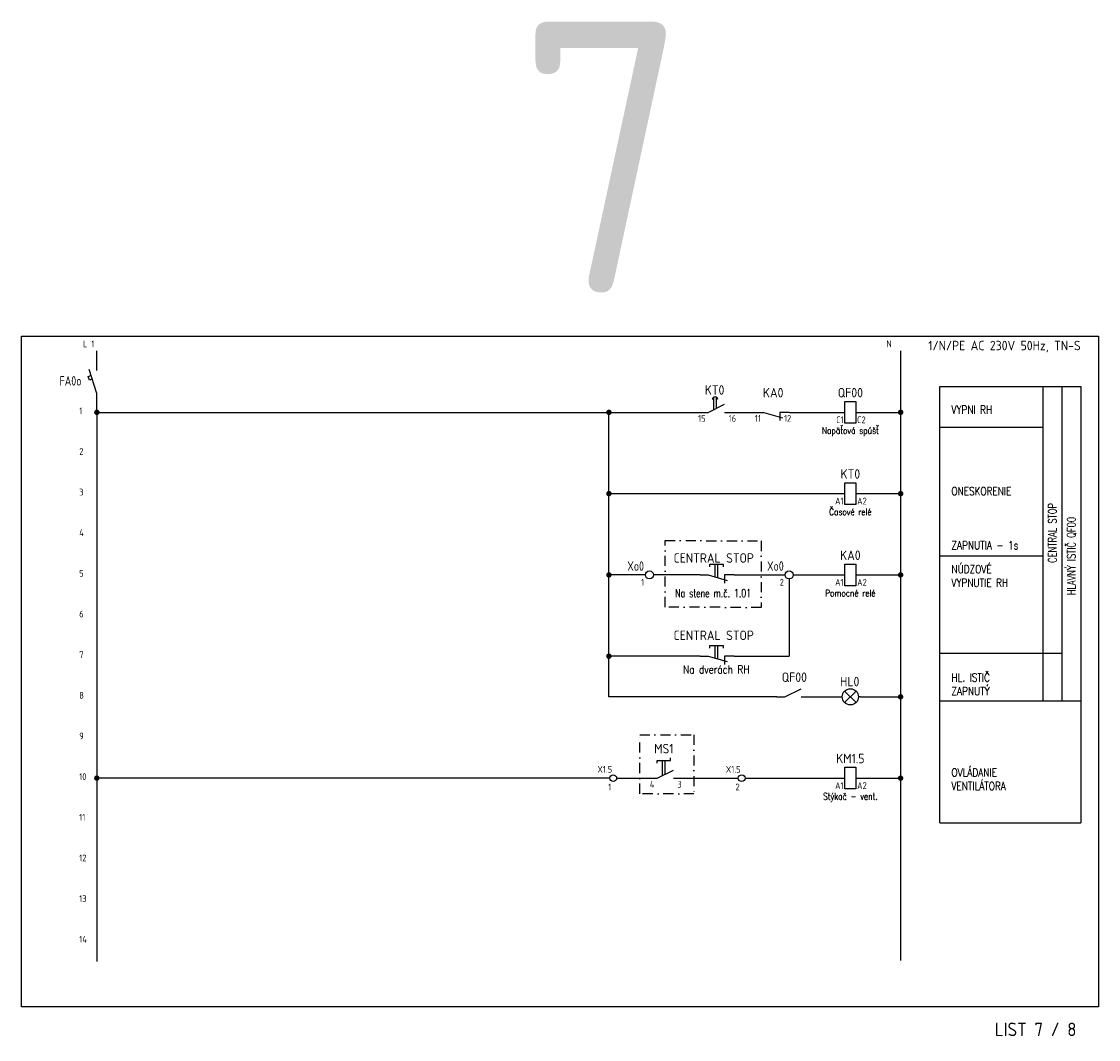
# Model space of a CAD drawing. Extents: x -1985 to 1512, y -2751 to -390.
# Tile 6 of 7: x 697 to 1094, y -768 to -392. Entities that reach past the tile are written whole.
import ezdxf
from ezdxf.enums import TextEntityAlignment as Align

# ---------------------------------------------------------------- set-up
doc = ezdxf.new("R2010")
doc.units = 0
doc.header["$MEASUREMENT"] = 0
doc.linetypes.add('DASHDOT2', pattern=[0.5, 0.25, -0.125, 0, -0.125])
doc.layers.get('0').update_dxf_attribs({"linetype": 'CONTINUOUS'})
doc.layers.get('Defpoints').update_dxf_attribs({"linetype": 'CONTINUOUS'})
for name, color, linetype in [('02', 7, 'CONTINUOUS'), ('03-OSPO', 7, 'CONTINUOUS'), ('04', 7, 'CONTINUOUS'), ('_EL', 7, 'CONTINUOUS'), ('el', 7, 'CONTINUOUS')]:
    doc.layers.add(name, color=color, linetype=linetype)
doc.layers.add('E_L1', color=7, linetype='CONTINUOUS', lineweight=25)
doc.layers.add('view', color=1, linetype='CONTINUOUS', plot=False)
doc.styles.add('arial', font='arial.ttf')
doc.styles.add('AS', font='isocp3.shx')
doc.styles.add('I0', font='isocp3.shx')
doc.styles.add('I08', font='isocp3.shx', dxfattribs={"width": 0.85})
doc.styles.add('I085', font='isocp3.shx', dxfattribs={"width": 0.85})
doc.styles.add('ISO', font='isocp3.shx')
doc.styles.add('ISOCP3', font='isocp3.shx')
doc.styles.add('STYLE2', font='romans.shx', dxfattribs={"oblique": 10, "height": 2})

# ---------------------------------------------------------------- blocks, each defined once
blk = doc.blocks.new('SUSTAVA')
at = {"color": 4, "style": 'ISOCP3'}
for tag, p in [('1.SUSTAVA', (-2.39, -1.49)), ('2.SUSTAVA', (-2.39, -6.07)), ('3.SUSTAVA', (-2.39, -10.65))]:
    blk.add_attdef(tag, text='', height=3.5, dxfattribs=at).set_placement(p, align=Align.TOP_RIGHT)
blk = doc.blocks.new('KA')
at = {"linetype": 'Continuous'}
for p, q in [((0.5, 4), (4.5, 4)), ((0.5, -4), (0.5, 4)), ((4.5, 4), (4.5, -4)), ((0, 0), (0.5, 0)), ((4.5, 0), (5, 0)), ((4.5, -4), (0.5, -4))]:
    blk.add_line(p, q, dxfattribs=at)
at = {"color": 1, "linetype": 'Continuous', "style": 'AS', "flags": 4}
blk.add_attdef('1', text='', height=3.5, dxfattribs=at).set_placement((2.5, 5.5), align=Align.CENTER)
at = {"linetype": 'Continuous', "style": 'AS', "flags": 4}
blk.add_attdef('2', text='', height=2.5, dxfattribs=at).set_placement((0, -4), align=Align.RIGHT)
blk.add_attdef('3', (5, -4), '', height=2.5, dxfattribs=at)
blk = doc.blocks.new('Rkon')
at = {"linetype": 'Continuous'}
for p, q in [((0, 0), (3, 0)), ((3, 0), (10, -2)), ((12.5, 0), (9, 0)), ((9, 0), (9, -3))]:
    blk.add_line(p, q, dxfattribs=at)
at = {"color": 1, "linetype": 'Continuous', "style": 'ISOCP3', "flags": 4}
blk.add_attdef('1', text='', height=3.5, dxfattribs=at).set_placement((6.5, 5.5), align=Align.CENTER)
at = {"linetype": 'Continuous', "style": 'ISOCP3', "flags": 4}
blk.add_attdef('2', text='', height=2.5, dxfattribs=at).set_placement((2, -3.5), align=Align.RIGHT)
blk.add_attdef('3', (10.5, -3.5), '', height=2.5, dxfattribs=at)
blk = doc.blocks.new('sbr-ps')
at = {"linetype": 'Continuous'}
for p, q in [((3.5, 3), (3.5, 4)), ((3.5, 4), (8.5, 4)), ((5.5, -0.71), (5.5, 4)), ((6.5, -1), (6.5, 4)), ((8.5, 4), (8.5, 3)), ((0, 0), (3, 0)), ((3, 0), (10, -2)), ((12.5, 0), (9, 0)), ((9, 0), (9, -3))]:
    blk.add_line(p, q, dxfattribs=at)
at = {"color": 1, "linetype": 'Continuous', "style": 'AS', "flags": 4}
blk.add_attdef('1', text='', height=3.5, dxfattribs=at).set_placement((5, 17), align=Align.CENTER)
at = {"color": 7, "linetype": 'Continuous', "style": 'AS', "flags": 4}
for tag, p in [('2', (5, 13)), ('3', (5, 9))]:
    blk.add_attdef(tag, text='', height=2.5, dxfattribs=at).set_placement(p, align=Align.CENTER)
blk = doc.blocks.new('Zkoz')
at = {"linetype": 'Continuous'}
for p, q in [((5, 1), (5, 5.5)), ((6, 1.5), (6, 5.5)), ((0, 0), (3, 0)), ((3, 0), (9, 3)), ((9, 0), (12.5, 0))]:
    blk.add_line(p, q, dxfattribs=at)
blk.add_arc((5.5, 4.7), 1, 0, 180, dxfattribs=at)
at = {"color": 1, "linetype": 'Continuous', "style": 'AS', "flags": 4}
blk.add_attdef('1', text='', height=3.5, dxfattribs=at).set_placement((9, 6.5), align=Align.CENTER)
at = {"linetype": 'Continuous', "style": 'AS', "flags": 4}
blk.add_attdef('2', text='', height=2.5, dxfattribs=at).set_placement((2, -3.5), align=Align.RIGHT)
blk.add_attdef('3', (10.5, -3.5), '', height=2.5, dxfattribs=at)
blk = doc.blocks.new('XPS')
at = {"linetype": 'Continuous'}
blk.add_circle((0, -1.5), 1.5, dxfattribs=at)
at = {"color": 1, "linetype": 'Continuous', "style": 'ISOCP3', "width": 0.85, "flags": 4}
blk.add_attdef('P1', text='', height=3.5, dxfattribs=at).set_placement((-2, 0), align=Align.RIGHT)
at = {"linetype": 'Continuous', "style": 'ISOCP3', "width": 0.85, "flags": 4}
blk.add_attdef('2', text='', height=2.5, dxfattribs=at).set_placement((-2, -5.5), align=Align.RIGHT)
at = {"linetype": 'Continuous', "style": 'ISOCP3', "width": 0.85, "flags": 1}
for tag, p in [('P2', (2, -5.5)), ('P6', (2, -9.67))]:
    blk.add_attdef(tag, p, '', height=2.5, dxfattribs=at)
blk = doc.blocks.new('ZKON')
at = {"linetype": 'Continuous'}
for p, q in [((0, 0), (3, 0)), ((3, 0), (9, 3)), ((9, 0), (12.5, 0))]:
    blk.add_line(p, q, dxfattribs=at)
at = {"color": 1, "linetype": 'Continuous', "style": 'I085', "width": 0.85, "flags": 4}
blk.add_attdef('1', text='', height=3.5, dxfattribs=at).set_placement((5.05, 5.5), align=Align.CENTER)
at = {"linetype": 'Continuous', "style": 'I08', "width": 0.8, "flags": 4}
blk.add_attdef('2', text='', height=2.5, dxfattribs=at).set_placement((2, -3.5), align=Align.RIGHT)
blk.add_attdef('3', (10.5, -3.5), '', height=2.5, dxfattribs=at)
blk = doc.blocks.new('Zsz')
at = {"linetype": 'Continuous'}
for p, q in [((0, 0), (0.75, 0)), ((5.87, -2.12), (1.63, 2.12)), ((1.63, -2.12), (5.87, 2.12)), ((7.5, 0), (6.75, 0))]:
    blk.add_line(p, q, dxfattribs=at)
blk.add_circle((3.75, 0), 3, dxfattribs=at)
at = {"color": 1, "linetype": 'Continuous', "style": 'ISO', "flags": 4}
blk.add_attdef('1', text='', height=3.5, dxfattribs=at).set_placement((3.5, 6), align=Align.CENTER)
at = {"linetype": 'Continuous', "style": 'ISO', "flags": 4}
blk.add_attdef('2', text='', height=2.5, dxfattribs=at).set_placement((0, -3.5), align=Align.RIGHT)
blk.add_attdef('3', (7.5, -3.5), '', height=2.5, dxfattribs=at)
blk = doc.blocks.new('X2')
at = {"linetype": 'Continuous'}
blk.add_circle((1.25, 0), 1.25, dxfattribs=at)
at = {"linetype": 'Continuous', "style": 'arial', "flags": 4}
for tag, p in [('1', (1.25, 2)), ('3', (0.5, -4.5))]:
    blk.add_attdef(tag, text='', height=2.5, dxfattribs=at).set_placement(p, align=Align.RIGHT)
blk.add_attdef('2', (2.5, 2), '', height=2.5, dxfattribs=at)
blk = doc.blocks.new('OOZK')
at = {"linetype": 'Continuous'}
for p, q in [((3, 5.5), (3, 6.5)), ((3, 6.5), (8, 6.5)), ((5, 1), (5, 6.5)), ((6, 1.5), (6, 6.5)), ((8, 6.5), (8, 7.5)), ((0, 0), (3, 0)), ((3, 0), (9, 3)), ((9, 0), (12.5, 0))]:
    blk.add_line(p, q, dxfattribs=at)
at = {"color": 1, "linetype": 'Continuous', "style": 'ISOCP3', "flags": 4}
blk.add_attdef('1', text='', height=3.5, dxfattribs=at).set_placement((5.5, 8), align=Align.CENTER)
at = {"linetype": 'Continuous', "style": 'ISOCP3', "flags": 4}
blk.add_attdef('2', text='', height=2.5, dxfattribs=at).set_placement((2, -3.5), align=Align.RIGHT)
blk.add_attdef('3', (10.5, -3.5), '', height=2.5, dxfattribs=at)

msp = doc.modelspace()

# ---------------------------------------------------------------- linework, layer by layer
for p, q in [((959.59, -536.39), (967.52, -536.39)), ((980.02, -536.39), (1000.02, -536.39)), ((913.4, -566.39), (1000.02, -566.39)), ((926.85, -596.38), (913.4, -596.39)), ((947.09, -596.39), (929.85, -596.38)), ((947.09, -596.39), (935.79, -596.39))]:
    msp.add_line(p, q)
at = {"layer": '04', "color": 7, "linetype": 'Continuous'}
for p, q in [((724.39, -520.99), (724.39, -513.64)), ((1021.07, -513.64), (1021.07, -596.39)), ((724.39, -529.39), (721.59, -520.64)), ((721.21, -523.13), (722.21, -522.81)), ((721.64, -524.46), (721.21, -523.13)), ((722.64, -524.14), (721.64, -524.46)), ((724.39, -536.39), (724.39, -529.39)), ((724.39, -536.39), (724.37, -739.02)), ((1021.07, -596.39), (1021.07, -738.63))]:
    msp.add_line(p, q, dxfattribs=at)
at = {"layer": '04', "color": 2, "linetype": 'Continuous'}
for p, q in [((1035.51, -526.88), (1087.56, -526.88)), ((1035.51, -687.82), (1035.51, -526.88)), ((1073.56, -526.88), (1073.56, -642.82)), ((1080.56, -526.88), (1080.56, -642.82)), ((1087.56, -526.88), (1087.56, -687.82)), ((1035.51, -541.88), (1073.56, -541.88)), ((1035.51, -589.29), (1073.56, -589.29)), ((1035.51, -625.32), (1080.56, -625.32)), ((1035.51, -642.82), (1087.56, -642.82)), ((1035.51, -687.82), (1087.56, -687.82))]:
    msp.add_line(p, q, dxfattribs=at)
at = {"layer": '04', "color": 3, "linetype": 'DASHDOT2', "ltscale": 15}
msp.add_lwpolyline([(924.78, -655.4), (944.8, -655.4), (944.8, -677.13), (924.78, -677.13)], close=True, dxfattribs=at)
at = {"layer": '_EL', "linetype": 'Continuous'}
for p, q in [((724.39, -536.39), (947.09, -536.39)), ((1005.02, -536.39), (1021.07, -536.39)), ((1005.02, -566.39), (1021.07, -566.39)), ((1005.02, -596.39), (1021.07, -596.39)), ((987.84, -641.38), (998.77, -641.38)), ((1006.27, -641.38), (1021.07, -641.38)), ((1005.02, -671.39), (1021.07, -671.39))]:
    msp.add_line(p, q, dxfattribs=at)
at = {"layer": '_EL', "color": 7, "linetype": 'Continuous', "const_width": 1}
for points in [[(723.89, -536.39, 1), (724.89, -536.39, 1)], [(912.9, -536.39, 1), (913.9, -536.39, 1)], [(1020.57, -536.39, 1), (1021.57, -536.39, 1)], [(912.9, -566.39, 1), (913.9, -566.39, 1)], [(1020.57, -566.39, 1), (1021.57, -566.39, 1)], [(912.91, -596.39, 1), (913.91, -596.39, 1)], [(1020.57, -596.39, 1), (1021.57, -596.39, 1)], [(912.9, -626.39, 1), (913.9, -626.39, 1)], [(1020.57, -641.38, 1), (1021.57, -641.38, 1)], [(723.88, -671.38, 1), (724.88, -671.38, 1)], [(1020.57, -671.39, 1), (1021.57, -671.39, 1)]]:
    msp.add_lwpolyline(points, format="xyb", close=True, dxfattribs=at)
at = {"layer": 'E_L1', "ltscale": 10}
for p, q in [((913.4, -641.38), (913.4, -536.39)), ((959.59, -596.39), (978.44, -596.39)), ((979.94, -597.88), (979.94, -626.39)), ((981.44, -596.39), (1000.02, -596.39)), ((947.09, -626.39), (913.4, -626.39)), ((959.59, -626.39), (979.94, -626.39)), ((975.34, -641.38), (913.4, -641.38)), ((913.75, -671.39), (724.38, -671.37)), ((916.25, -671.39), (928.18, -671.39)), ((940.68, -671.39), (961.16, -671.39)), ((963.66, -671.39), (1000.02, -671.39))]:
    msp.add_line(p, q, dxfattribs=at)
at = {"layer": 'el', "color": 3, "linetype": 'DASHDOT2', "ltscale": 15}
msp.add_lwpolyline([(934.13, -583.7), (969.64, -583.82), (969.64, -608.4), (934.13, -608.28)], close=True, dxfattribs=at)
at = {"layer": 'view', "color": 2}
for p, q in [((696.59, -508.34), (1094.09, -508.34)), ((696.59, -755.84), (696.59, -508.34)), ((1094.09, -508.34), (1094.09, -755.84)), ((1094.09, -755.84), (696.59, -755.84))]:
    msp.add_line(p, q, dxfattribs=at)

# ---------------------------------------------------------------- block references
ref = msp.add_blockref('Zkoz', (947.09, -536.39))
ref.add_attrib('1', 'KT0', dxfattribs={"color": 1, "linetype": 'Continuous', "height": 3.5, "style": 'AS'}).set_placement((952.4, -529.89), align=Align.CENTER)
ref.add_attrib('2', '15', dxfattribs={"linetype": 'Continuous', "height": 2.5, "style": 'AS'}).set_placement((949.09, -539.89), align=Align.RIGHT)
ref.add_attrib('3', '16', (957.59, -539.89), dxfattribs={"linetype": 'Continuous', "height": 2.5, "style": 'AS'})
ref = msp.add_blockref('Rkon', (967.52, -536.39))
ref.add_attrib('1', 'KA0', dxfattribs={"color": 1, "linetype": 'Continuous', "height": 3.5, "style": 'ISOCP3'}).set_placement((974.02, -530.89), align=Align.CENTER)
ref.add_attrib('2', '11', dxfattribs={"linetype": 'Continuous', "height": 2.5, "style": 'ISOCP3'}).set_placement((969.52, -539.89), align=Align.RIGHT)
ref.add_attrib('3', '12', (978.02, -539.89), dxfattribs={"linetype": 'Continuous', "height": 2.5, "style": 'ISOCP3'})
ref = msp.add_blockref('sbr-ps', (947.09, -596.39))
ref.add_attrib('1', 'CENTRAL STOP', dxfattribs={"color": 1, "linetype": 'Continuous', "height": 3.5, "style": 'AS'}).set_placement((952.09, -591.89), align=Align.CENTER)
ref = msp.add_blockref('sbr-ps', (947.09, -626.39))
ref.add_attrib('1', 'CENTRAL STOP', dxfattribs={"color": 1, "linetype": 'Continuous', "height": 3.5, "style": 'AS'}).set_placement((952.09, -620.43), align=Align.CENTER)
at = {"layer": '04', "color": 7, "linetype": 'Continuous'}
ref = msp.add_blockref('KA', (1000.02, -536.39), dxfattribs=at)
ref.add_attrib('1', 'QF00', dxfattribs={"layer": '0', "color": 1, "linetype": 'Continuous', "height": 3.5, "style": 'ISOCP3', "flags": 4}).set_placement((1002.52, -530.89), align=Align.CENTER)
ref.add_attrib('2', 'C1', dxfattribs={"layer": '0', "linetype": 'Continuous', "height": 2.5, "style": 'ISOCP3', "flags": 4}).set_placement((1000.02, -540.39), align=Align.RIGHT)
ref.add_attrib('3', 'C2', (1005.02, -540.39), dxfattribs={"layer": '0', "linetype": 'Continuous', "height": 2.5, "style": 'ISOCP3', "flags": 4})
ref = msp.add_blockref('KA', (1000.02, -566.39), dxfattribs=at)
ref.add_attrib('1', 'KT0', dxfattribs={"layer": '0', "color": 1, "linetype": 'Continuous', "height": 3.5, "style": 'ISOCP3', "flags": 4}).set_placement((1002.52, -560.89), align=Align.CENTER)
ref.add_attrib('2', 'A1', dxfattribs={"layer": '0', "linetype": 'Continuous', "height": 2.5, "style": 'ISOCP3', "flags": 4}).set_placement((1000.02, -570.39), align=Align.RIGHT)
ref.add_attrib('3', 'A2', (1005.02, -570.39), dxfattribs={"layer": '0', "linetype": 'Continuous', "height": 2.5, "style": 'ISOCP3', "flags": 4})
ref = msp.add_blockref('KA', (1000.02, -596.39), dxfattribs=at)
ref.add_attrib('1', 'KA0', dxfattribs={"layer": '0', "color": 1, "linetype": 'Continuous', "height": 3.5, "style": 'ISOCP3', "flags": 4}).set_placement((1002.52, -590.89), align=Align.CENTER)
ref.add_attrib('2', 'A1', dxfattribs={"layer": '0', "linetype": 'Continuous', "height": 2.5, "style": 'ISOCP3', "flags": 4}).set_placement((1000.02, -600.39), align=Align.RIGHT)
ref.add_attrib('3', 'A2', (1005.02, -600.39), dxfattribs={"layer": '0', "linetype": 'Continuous', "height": 2.5, "style": 'ISOCP3', "flags": 4})
ref = msp.add_blockref('ZKON', (975.34, -641.39), dxfattribs=at)
ref.add_attrib('1', 'QF00', dxfattribs={"layer": '0', "color": 1, "linetype": 'Continuous', "height": 3.5, "style": 'ISOCP3', "flags": 4}).set_placement((981.84, -635.89), align=Align.CENTER)
ref = msp.add_blockref('OOZK', (928.18, -671.39), dxfattribs=at)
ref.add_attrib('1', 'MS1', dxfattribs={"layer": '0', "color": 1, "linetype": 'Continuous', "height": 3.5, "style": 'ISOCP3', "flags": 4}).set_placement((933.68, -662.24), align=Align.CENTER)
ref.add_attrib('2', '4', dxfattribs={"layer": '0', "linetype": 'Continuous', "height": 2.5, "style": 'ISOCP3', "flags": 4}).set_placement((930.18, -674.89), align=Align.RIGHT)
ref.add_attrib('3', '3', (938.68, -674.89), dxfattribs={"layer": '0', "linetype": 'Continuous', "height": 2.5, "style": 'ISOCP3', "flags": 4})
ref = msp.add_blockref('KA', (1000.02, -671.39), dxfattribs=at)
ref.add_attrib('1', 'KM1.5', dxfattribs={"layer": '0', "color": 1, "linetype": 'Continuous', "height": 3.5, "style": 'ISOCP3', "flags": 4}).set_placement((1002.52, -665.89), align=Align.CENTER)
ref.add_attrib('2', 'A1', dxfattribs={"layer": '0', "linetype": 'Continuous', "height": 2.5, "style": 'ISOCP3', "flags": 4}).set_placement((1000.02, -675.39), align=Align.RIGHT)
ref.add_attrib('3', 'A2', (1005.02, -675.39), dxfattribs={"layer": '0', "linetype": 'Continuous', "height": 2.5, "style": 'ISOCP3', "flags": 4})
at = {"layer": '_EL'}
ref = msp.add_blockref('SUSTAVA', (1091.47, -512.24), dxfattribs=at)
ref.add_attrib('1.SUSTAVA', '1/N/PE AC 230V 50Hz, TN-S', dxfattribs={"layer": '0', "color": 4, "height": 3.5, "style": 'ISOCP3'}).set_placement((1087.53, -509.99), align=Align.TOP_RIGHT)
at = {"layer": '_EL', "linetype": 'Continuous'}
ref = msp.add_blockref('X2', (913.75, -671.39), dxfattribs=at)
ref.add_attrib('1', 'X1.5', dxfattribs={"layer": '0', "linetype": 'Continuous', "height": 2.5, "style": 'ISOCP3', "flags": 4}).set_placement((914.59, -669.39), align=Align.RIGHT)
ref.add_attrib('3', '1', dxfattribs={"layer": '0', "linetype": 'Continuous', "height": 2.5, "style": 'ISOCP3', "flags": 4}).set_placement((914.25, -675.89), align=Align.RIGHT)
ref = msp.add_blockref('X2', (961.16, -671.39), dxfattribs=at)
ref.add_attrib('1', 'X1.5', dxfattribs={"layer": '0', "linetype": 'Continuous', "height": 2.5, "style": 'ISOCP3', "flags": 4}).set_placement((962, -669.39), align=Align.RIGHT)
ref.add_attrib('3', '2', dxfattribs={"layer": '0', "linetype": 'Continuous', "height": 2.5, "style": 'ISOCP3', "flags": 4}).set_placement((961.66, -675.89), align=Align.RIGHT)
at = {"layer": 'E_L1', "color": 1, "ltscale": 10}
ref = msp.add_blockref('Zsz', (998.77, -641.38), dxfattribs=at)
ref.add_attrib('1', 'HL0', dxfattribs={"layer": '0', "color": 1, "linetype": 'Continuous', "ltscale": 10, "height": 3.5, "style": 'ISO'}).set_placement((1002.27, -637.49), align=Align.CENTER)
at = {"layer": 'el'}
for p, values in [((928.35, -594.88), {'P1': 'Xo0', '2': '1'}), ((979.94, -594.88), {'P1': 'Xo0', '2': '2'})]:
    msp.add_blockref('XPS', p, dxfattribs=at).add_auto_attribs(values)

# ---------------------------------------------------------------- texts
at = {"layer": '02', "color": 2, "style": 'STYLE2', "width": 0.8}
for s, p in [('VYPNI RH', (1039.84, -536.92)), ('ONESKORENIE', (1039.84, -566.96)), ('ZAPNUTIA - 1s', (1039.84, -586.96)), ('NÚDZOVÉ', (1039.84, -595.79)), ('VYPNUTIE RH', (1039.84, -600.79)), ('HL. ISTIČ', (1039.84, -635.79)), ('ZAPNUTÝ', (1039.84, -640.79)), ('OVLÁDANIE', (1039.84, -670.79)), ('VENTILÁTORA', (1039.84, -675.79))]:
    msp.add_text(s, height=3, dxfattribs=at).set_placement(p)
for s, height, p in [('Napäťová spúšť', 2.5, (1002.52, -541.86)), ('Časové relé', 2.5, (1002.52, -571.86)), ('Pomocné relé', 2.5, (1002.52, -601.86)), ('Na dverách RH', 3, (953.04, -629.77)), ('Stýkač - vent.', 2.5, (1002.52, -676.86))]:
    msp.add_text(s, height=height, dxfattribs=at).set_placement(p, align=Align.TOP_CENTER)
at = {"layer": '02', "color": 2, "style": 'STYLE2', "width": 0.75}
for s, p in [('CENTRAL STOP', (1078.58, -591.94)), ('HLAVNÝ ISTIČ QF00', (1085.58, -603.92))]:
    msp.add_text(s, height=3, rotation=90, dxfattribs=at).set_placement(p)
at = {"layer": '02', "color": 2, "style": 'STYLE2', "width": 0.7}
msp.add_text('Na stene m.č. 1.01', height=3, dxfattribs=at).set_placement((951.88, -605.5), align=Align.BOTTOM_CENTER)
at = {"layer": '03-OSPO', "color": 1, "style": 'I0', "width": 0.85}
msp.add_text('FA0o', height=3.5, dxfattribs=at).set_placement((718.71, -526.52), align=Align.RIGHT)
at = {"layer": '04', "color": 7, "linetype": 'Continuous', "style": 'ISOCP3'}
for s, p in [('L 1', (719.29, -512.36)), ('N ', (1015.86, -512.36)), ('1', (717.9, -537.08)), ('2', (717.9, -552.08)), ('3', (717.9, -567.08)), ('4', (717.9, -582.08)), ('5', (717.9, -597.08)), ('6', (717.9, -612.08)), ('7', (717.9, -627.08)), ('8', (717.9, -642.08)), ('9', (717.9, -657.08)), ('10', (717.9, -672.08)), ('11', (717.9, -687.08)), ('12', (717.9, -702.08)), ('13', (717.9, -717.08)), ('14', (717.9, -732.08))]:
    msp.add_text(s, height=2.5, dxfattribs=at).set_placement(p)
at = {"layer": '_EL', "color": 7, "linetype": 'Continuous', "lineweight": 35, "style": 'I085'}
msp.add_text('LIST 7 / 8', height=5, dxfattribs=at).set_placement((1055.85, -766.6))
at = {"layer": 'Defpoints', "color": 1, "linetype": 'Continuous', "style": 'ISOCP3'}
msp.add_text('7', height=100, dxfattribs=at).set_placement((911.32, -492.17), align=Align.CENTER)

doc.saveas('drawing.dxf')
